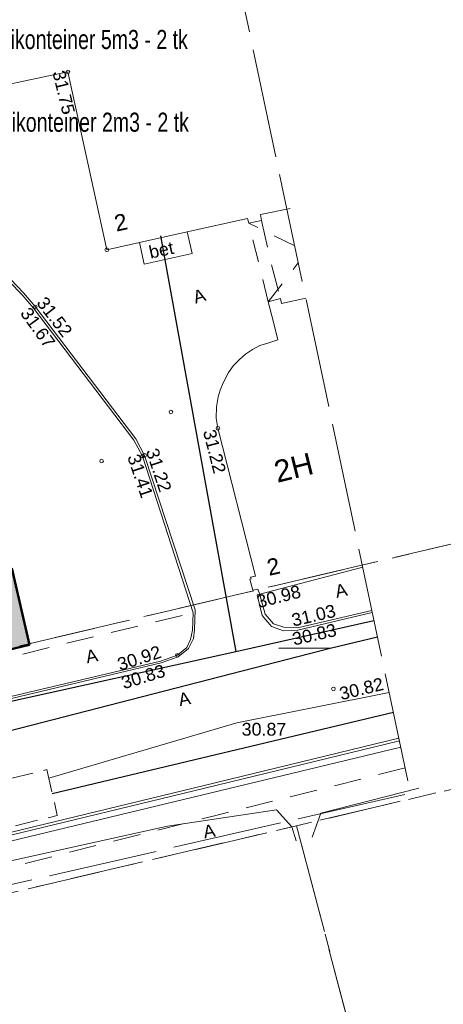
# Model space of a CAD drawing. Header units: metres. Extents: x 738076 to 738809, y 6589688 to 6590318.
# Tile 77 of 188: x 738451 to 738475, y 6589956 to 6590010. Entities that reach past the tile are written whole.
import ezdxf

# ---------------------------------------------------------------- set-up
doc = ezdxf.new("R2010")
doc.units = ezdxf.units.M
for name, pattern in [('ASFBET', [2.5, 1.5, -1]), ('EP_KBL', [18, 8, -2, 1, 0, 4, 0, 1, -2]), ('KATASTRIPIIR', [7, 4, -1, 1, -1]), ('KATUSEALL', [2.25, 1.25, -1]), ('KONTUUR', [1.85, 1.25, -0.6]), ('TOOPIIR', [7, 6, -1])]:
    doc.linetypes.add(name, pattern=pattern)
for name, color, linetype, lineweight in [('_GE (2D)', 7, 'Continuous', 5), ('_MA-joon kool (2D)', 7, 'Continuous', 5), ('_MA-pind kool (2D)', 7, 'Continuous', 5), ('_MA-töömahtude piir (2D)', 7, 'Continuous', 5), ('MA-MA  TEKST kool', 7, 'Continuous', 9), ('None', 7, 'Continuous', 5)]:
    doc.layers.add(name, color=color, linetype=linetype, lineweight=lineweight)
for name, color, linetype, lineweight, true_color in [('GE-DTRASS', 7, 'Continuous', 5, 0x888888), ('GE-HOONE', 7, 'Continuous', 5, 0x888888), ('GE-HOONEDET', 7, 'Continuous', 5, 0x888888), ('GE-korgus-EH2000', 7, 'Continuous', 5, 0x888888), ('GE-KPKAABEL', 7, 'Continuous', 5, 0x888888), ('GE-KTRASS', 7, 'Continuous', 5, 0x888888), ('GE-MOOTPIIR', 7, 'Continuous', 5, 0x888888), ('GE-MPKAABEL', 7, 'Continuous', 5, 0x888888), ('GE-MPOHULIIN', 7, 'Continuous', 5, 0x888888), ('GE-PIIR', 7, 'Continuous', 18, 0xcc6600), ('GE-SKTRASS', 7, 'Continuous', 5, 0x888888), ('GE-TEE', 7, 'Continuous', 5, 0x888888), ('GE-TTRASS', 7, 'Continuous', 5, 0x888888), ('GE-VTRASS', 7, 'Continuous', 5, 0x888888), ('MA-haljastus murukate', 7, 'Continuous', 5, 0xb9ceac), ('MA-MA  TEKST töömahtude piir', 6, 'Continuous', 70, 0xff00ff), ('MA-projektala piir', 7, 'TOOPIIR', 50, 0xdd0000)]:
    doc.layers.add(name, color=color, linetype=linetype, lineweight=lineweight, true_color=true_color)
doc.styles.add('Arial', font='Arial')
doc.styles.add('Swis721 LtCn BT', font='Swis721 LtCn BT')
doc.linetypes.add('-D-', pattern='A,10,-0.8,-1.416925,["D",Arial,S=1.4,R=0,X=-1.416925,Y=-0.7],-0.783075,10,-3', length=26)
doc.linetypes.add('-K-', pattern='A,10,-0.8,-1.308668,["K",Arial,S=1.4,R=0,X=-1.308668,Y=-0.7],-0.891332,10,-3', length=26)
doc.linetypes.add('-SK-', pattern='A,10,-0.1,-2.617336,["SK",Arial,S=1.4,R=0,X=-2.617336,Y=-0.7],-0.282664,10,-3', length=26)
doc.linetypes.add('-T-', pattern='A,10,-0.8,-1.198494,["T",Arial,S=1.4,R=0,X=-1.198494,Y=-0.7],-1.001506,10,-3', length=26)
doc.linetypes.add('-V-', pattern='A,10,-0.8,-1.308668,["V",Arial,S=1.4,R=0,X=-1.308668,Y=-0.7],-0.891332,10,-3', length=26)
doc.linetypes.add('MP_KBL', pattern='A,0,[1,MP_KBL.shx,S=1,R=0,X=0,Y=-0.5],-18.999', length=18.999)

# ---------------------------------------------------------------- blocks, each defined once
blk = doc.blocks.new('Hardscape (2D)-51')
at = {"layer": 'MA-haljastus murukate', "color": 254, "true_color": 0xd9e6cf, "transparency": 33554687}
blk.add_solid([(-8.992, -1.7), (-12.528, 13.534), (-24.06, -5.248), (-29.504, 17.066)], dxfattribs=at)
blk.add_solid([(-8.992, -1.7), (-12.528, 13.534), (-24.06, -5.248), (-29.504, 17.066)], dxfattribs=at)
at = {"layer": 'MA-haljastus murukate', "color": 0, "flags": 1}
for tag in ['IFC_UUID', 'instanceID', 'prm0_name', 'prm0_type', 'prm0_value', 'prm1_name', 'prm1_type', 'prm1_value', 'prm2_name', 'prm2_type', 'prm2_value', 'prm3_name', 'prm3_type', 'prm3_value', 'prm4_name', 'prm4_type', 'prm4_value', 'prm5_name', 'prm5_type', 'prm5_value', 'prm6_name', 'prm6_type', 'prm6_value', 'prm7_name', 'prm7_type', 'prm7_value', 'prm8_name', 'prm8_type', 'prm8_value']:
    blk.add_attdef(tag, (-2153984.551, -6234772.26), '', height=0.00018, dxfattribs=at)
blk = doc.blocks.new('MA-pind kool (2D)')
at = {"layer": 'MA-haljastus murukate', "transparency": 33554687}
blk.add_blockref('Hardscape (2D)-51', (-2153955.047, -6234767.012), dxfattribs=at)
blk = doc.blocks.new('GE')
at = {"layer": 'GE-DTRASS', "linetype": '-D-', "lineweight": 20, "flags": 128}
blk.add_lwpolyline([(40.755, -34.351), (51.062, -31.307), (59.427, -29.637)], dxfattribs=at)
at = {"layer": 'GE-HOONE', "linetype": 'Continuous'}
blk.add_line((48.343, -4.373), (45.724, -4.957), dxfattribs=at)
at = {"layer": 'GE-HOONE', "linetype": 'Continuous', "flags": 128}
for points in [[(54, -3.098), (52.361, -3.422), (52.429, -3.745), (51.718, -3.892), (51.661, -3.634), (48.343, -4.373), (48.618, -5.571), (45.989, -6.144), (45.724, -4.957), (43.932, -5.356), (41.798, 4.396), (36.058, 3.194), (36.185, 2.713), (35.467, 2.518), (35.197, 3.826), (34.538, 3.69), (34.2, 5.593), (34.805, 5.722), (33.978, 9.728), (35.665, 10.081), (35.216, 12.169), (24.546, 9.887), (22.81, 18.23), (63.218, 27.074)], [(57.974, -22.766), (52.323, -24.247), (52.228, -23.978), (51.946, -24.026), (51.786, -23.428), (51.858, -23.409), (51.82, -23.311), (52.095, -23.259), (50.028, -15.151), (49.931, -14.596), (49.954, -13.976), (50.052, -13.434), (50.158, -13.06), (50.319, -12.649), (50.618, -12.087), (50.885, -11.713), (51.208, -11.378), (51.552, -11.085), (51.93, -10.823), (52.173, -10.703), (52.335, -10.61), (52.76, -10.481), (53.311, -10.296), (53.075, -9.326), (52.784, -8.208), (53.458, -8.04), (53.518, -8.303), (54.851, -8.007)]]:
    blk.add_lwpolyline(points, dxfattribs=at)
at = {"layer": 'GE-HOONE', "linetype": 'KATUSEALL', "flags": 128}
blk.add_lwpolyline([(52.784, -8.208), (52.313, -6.23), (51.718, -3.892)], dxfattribs=at)
at = {"layer": 'GE-HOONEDET', "linetype": 'KATUSEALL'}
for p, q in [((54.244, -5.142), (51.718, -3.892)), ((52.784, -8.208), (54.442, -6.075))]:
    blk.add_line(p, q, dxfattribs=at)
at = {"layer": 'GE-korgus-EH2000', "linetype": 'Continuous'}
for centre in [(41.798, 4.396), (43.932, -5.356), (40.008, -8.49), (47.447, -14.256), (50.028, -15.151), (45.891, -16.68), (46.009, -16.641), (43.642, -16.948), (47.806, -27.605), (56.367, -29.45)]:
    blk.add_circle(centre, 0.1, dxfattribs=at)
at = {"layer": 'GE-KPKAABEL', "linetype": 'EP_KBL', "flags": 128}
blk.add_lwpolyline([(55.198, -37.577), (55.673, -36.274), (61.05, -34.888)], dxfattribs=at)
at = {"layer": 'GE-KTRASS', "linetype": '-K-', "lineweight": 30}
blk.add_line((2.577, -41.019), (56.255, -27.199), dxfattribs=at)
at = {"layer": 'GE-MOOTPIIR', "linetype": 'TOOPIIR', "flags": 128}
blk.add_lwpolyline([(-55.793, 72.46), (-71.92, -3.964), (-63.155, -63.562), (-14.426, -52.343), (60.597, -35.165), (49.783, 15.942), (113.73, 29.442), (108.435, 51.794), (105.477, 65.755), (103.487, 71.137), (103.016, 81.225), (96.706, 107.868), (49.378, 98.052), (-55.793, 72.46)], close=True, dxfattribs=at)
at = {"layer": 'GE-MPKAABEL', "linetype": 'MP_KBL', "flags": 128}
blk.add_lwpolyline([(54.316, -37.781), (54.087, -37.013), (53.236, -36.084), (47.265, -36.984), (34.355, -39.828), (20.995, -42.934), (19.778, -42.835), (19.309, -41.861), (17.513, -32.503), (14.045, -20.663), (11.677, -10.753), (9.446, -2.892), (7.509, 5.265), (7.467, 6.94), (9.132, 7.593), (12.197, 7.011), (19.351, 7.767), (22.929, 8.744)], dxfattribs=at)
at = {"layer": 'GE-MPOHULIIN', "linetype": 'Continuous', "flags": 128}
blk.add_lwpolyline([(12.64, -43.942), (37.176, -38.146), (60.065, -32.653)], dxfattribs=at)
at = {"layer": 'GE-PIIR', "linetype": 'KATASTRIPIIR', "flags": 128}
for points in [[(326.835, 46.575), (336.395, 34.625), (221.105, 4.485), (187.915, -4.215), (158.975, -11.755), (141.685, -16.435), (102.965, -25.515), (54.345, -36.955), (24.075, -44.055), (-24.415, -55.435), (-44.935, -60.265), (-47.165, -46.415), (-25.455, -42.495), (16.105, -32.535), (106.505, -11.195), (125.525, -6.075), (156.615, 2.055), (158.765, 2.625), (175.765, 7.065), (208.175, 15.535), (216.635, 17.755), (254.605, 27.685), (264.765, 30.335), (326.835, 46.575)], [(4.335, 20.465), (94.785, 41.465), (106.505, -11.195), (16.105, -32.535), (5.535, 15.095), (4.335, 20.465)], [(102.965, -25.515), (105.855, -56.685), (106.535, -63.585), (61.215, -73.035), (57.495, -73.815), (55.415, -66.125), (61.585, -64.485), (54.345, -36.955), (102.965, -25.515)], [(54.345, -36.955), (61.585, -64.485), (55.415, -66.125), (47.775, -68.185), (49.755, -75.425), (35.695, -78.365), (34.525, -73.375), (27.665, -74.195), (27.055, -69.115), (29.885, -68.785), (24.075, -44.055), (54.345, -36.955)]]:
    blk.add_lwpolyline(points, dxfattribs=at)
at = {"layer": 'GE-SKTRASS', "linetype": '-SK-', "lineweight": 30, "flags": 128}
blk.add_lwpolyline([(53.378, -27.219), (56.255, -27.199), (58.784, -26.598)], dxfattribs=at)
at = {"layer": 'GE-TEE', "linetype": 'Continuous'}
blk.add_line((52.178, -24.294), (52.323, -24.247), dxfattribs=at)
at = {"layer": 'GE-TEE', "linetype": 'Continuous', "flags": 128}
for points in [[(13.623, -2.097), (19.347, -0.735), (26.303, 0.929), (27.434, 1.147), (27.93, 1.259), (28.482, 1.246), (29, 1.02), (32.241, -1.639), (37.911, -6.301), (38.654, -6.976), (39.366, -7.718), (39.999, -8.473), (45.529, -15.723), (46.009, -16.641), (48.783, -25.111), (48.736, -26.199), (48.698, -26.683), (48.419, -27.23), (47.853, -27.688), (46.909, -28.017), (33.761, -31.138), (28.129, -32.481), (22.356, -33.857)], [(33.756, -31.025), (46.887, -27.919), (47.806, -27.605), (48.332, -27.185), (48.531, -26.737), (48.635, -26.228), (48.675, -25.281), (45.891, -16.68), (45.418, -15.8), (39.916, -8.57), (39.288, -7.826), (38.598, -7.118)], [(52.178, -24.294), (52.453, -25.422), (52.967, -26.032), (53.63, -26.266), (54.422, -26.224), (58.502, -25.265)], [(52.323, -24.247), (52.373, -24.413), (52.63, -25.348), (53.071, -25.871), (53.653, -26.066), (54.399, -26.093), (58.478, -25.15)], [(59.96, -32.152), (49.27, -34.742), (38.103, -37.448), (29.731, -39.477), (27.151, -40.102), (27.186, -40.248), (29.74, -39.629), (38.138, -37.594), (49.306, -34.888), (59.995, -32.298)]]:
    blk.add_lwpolyline(points, dxfattribs=at)
at = {"layer": 'GE-TEE', "linetype": 'ASFBET', "flags": 128}
for points in [[(52.429, -3.745), (52.938, -6.025), (53.458, -8.04)], [(19.881, -32.259), (27.374, -30.438), (48.613, -25.28), (48.675, -25.281)], [(60.305, -33.783), (49.834, -36.412), (38.265, -39.317), (29.392, -41.545), (27.604, -41.994), (27.186, -40.248)]]:
    blk.add_lwpolyline(points, dxfattribs=at)
at = {"layer": 'GE-TTRASS', "linetype": '-T-', "lineweight": 30}
blk.add_line((40.941, -35.181), (59.659, -30.73), dxfattribs=at)
at = {"layer": 'GE-TTRASS', "linetype": 'KONTUUR', "flags": 128}
blk.add_lwpolyline([(40.648, -33.873), (41.213, -36.394), (37.338, -37.333), (36.748, -34.838), (40.648, -33.873)], close=True, dxfattribs=at)
at = {"layer": 'GE-VTRASS', "linetype": '-V-', "lineweight": 30}
for p in [(46.872, -4.591), (20.332, -34.147)]:
    blk.add_line(p, (51.017, -27.402), dxfattribs=at)
at = {"layer": 'GE-VTRASS', "linetype": '-V-', "lineweight": 30, "flags": 128}
blk.add_lwpolyline([(51.017, -27.402), (51.017, -27.402), (58.592, -25.69)], dxfattribs=at)
at = {"layer": 'GE-HOONE', "line_spacing_factor": 0.25, "style": 'Arial'}
for s, insert, char_height, attachment_point, rotation in [('2', (44.454, -4.367), 0.9, 7, 12.4669), ('2H', (54.182, -17.307), 1.2, 5, 13.9094), ('2', (52.831, -23.248), 0.9, 7, 12.4669)]:
    blk.add_mtext(s, dxfattribs=dict(at, insert=insert, char_height=char_height, attachment_point=attachment_point, rotation=rotation))
at = {"layer": 'GE-korgus-EH2000', "char_height": 0.7, "attachment_point": 1, "line_spacing_factor": 0.25, "style": 'Arial'}
for s, insert, rotation in [(' 31.75 ', (41.559, 4.81), 283.6947), (' 31.52 ', (40.428, -7.641), 307.7152), (' 31.67 ', (39.558, -8.216), 305.7845), (' 31.22 ', (49.818, -14.885), 284.2294), (' 31.22 ', (46.644, -15.918), 288.4668), (' 31.41 ', (45.626, -16.236), 288.683), (' 30.98 ', (51.832, -24.408), 14.2376), (' 31.03 ', (53.743, -25.414), 13.1333), (' 30.83 ', (53.785, -26.446), 12.6604), (' 30.92 ', (44.179, -27.879), 17.773), (' 30.83 ', (44.399, -28.877), 16.9898), (' 30.82 ', (56.368, -29.455), 13.7151)]:
    blk.add_mtext(s, dxfattribs=dict(at, insert=insert, rotation=rotation))
at = {"layer": 'GE-korgus-EH2000', "insert": (51.062, -31.312), "char_height": 0.7, "attachment_point": 1, "line_spacing_factor": 0.25, "style": 'Arial'}
blk.add_mtext(' 30.87 ', dxfattribs=at)
at = {"layer": 'GE-TEE', "char_height": 0.7, "attachment_point": 5, "line_spacing_factor": 0.25, "style": 'Arial'}
for s, insert, rotation in [('bet', (46.922, -5.368), 12.0948), ('A', (49.003, -7.893), 17.4027), ('A', (56.788, -24.047), 12.6136), ('A', (43.1, -27.64), 11.8887), ('A', (48.189, -29.993), 11.8887), ('A', (49.549, -37.25), 10.1455)]:
    blk.add_mtext(s, dxfattribs=dict(at, insert=insert, rotation=rotation))
blk = doc.blocks.new('GE (2D)')
at = {"layer": 'None', "color": 7, "transparency": 33554687}
blk.add_blockref('GE', (-2154003.722, -6234741.731, 4.5), dxfattribs=at)
blk = doc.blocks.new('Callout')
at = {"layer": 'MA-MA  TEKST kool', "lineweight": 13}
for p, q in [((0, 0), (-4.347, 0)), ((0, 0), (-4.04, -1.62)), ((0.792, 0), (0, 0))]:
    blk.add_line(p, q, dxfattribs=at)
at = {"layer": 'MA-MA  TEKST kool', "insert": (0.793, 0.535), "char_height": 1.04731, "width": 22.00542, "attachment_point": 1, "line_spacing_factor": 0.972987, "style": 'Swis721 LtCn BT'}
blk.add_mtext('MolokDomino prügikonteiner 5m3 - 2 tk', dxfattribs=at)
blk = doc.blocks.new('Callout-2')
at = {"layer": 'MA-MA  TEKST kool', "lineweight": 13}
for p, q in [((0, 0), (-3, 1.405)), ((0, 0), (-4.559, 1.079)), ((1.547, 0), (0, 0))]:
    blk.add_line(p, q, dxfattribs=at)
at = {"layer": 'MA-MA  TEKST kool', "insert": (1.548, 0.535), "char_height": 1.04731, "width": 22.00542, "attachment_point": 1, "line_spacing_factor": 0.972987, "style": 'Swis721 LtCn BT'}
blk.add_mtext('MolokDomino prügikonteiner 2m3 - 2 tk', dxfattribs=at)
blk = doc.blocks.new('MA-joon kool (2D)')
at = {"layer": 'MA-projektala piir', "flags": 128}
blk.add_lwpolyline([(-2154058.21, -6234739.129), (-2154056.135, -6234729.123), (-2153911.071, -6234694.337), (-2153908.109, -6234706.781), (-2153980.912, -6234723.501), (-2153977.314, -6234740.789), (-2153975.791, -6234740.472), (-2153975.24, -6234740.485), (-2153974.722, -6234740.711), (-2153969.531, -6234745.05), (-2153964.027, -6234768.76), (-2153989.584, -6234774.738), (-2154001.25, -6234777.364), (-2154017.246, -6234781.447), (-2154017.307, -6234781.194), (-2154049.486, -6234787.774), (-2154049.637, -6234786.298), (-2154053.752, -6234786.691), (-2154058.349, -6234745.739)], close=True, dxfattribs=at)
at = {"layer": 'MA-MA  TEKST kool'}
for name, p in [('Callout', (-2153974.871, -6234735.563)), ('Callout-2', (-2153975.568, -6234740.102))]:
    blk.add_blockref(name, p, dxfattribs=at)
blk = doc.blocks.new('Callout-11')
at = {"layer": 'MA-MA  TEKST töömahtude piir', "color": 6, "linetype": 'Continuous', "lineweight": 35, "true_color": 0xff00ff, "transparency": 33554687}
blk.add_line((0, 0), (-2.838, -5.088), dxfattribs=at)
at = {"layer": 'MA-MA  TEKST töömahtude piir', "color": 6, "lineweight": 35, "true_color": 0xff00ff, "transparency": 33554687}
for p, q in [((0, 0), (-2.502, -6.706)), ((4.193, 0), (0, 0))]:
    blk.add_line(p, q, dxfattribs=at)
at = {"layer": 'MA-MA  TEKST töömahtude piir', "color": 6, "true_color": 0xff00ff, "transparency": 33554687, "insert": (4.194, 2.228), "char_height": 1.047309, "width": 31.22184, "attachment_point": 1, "line_spacing_factor": 0.972987, "style": 'Swis721 LtCn BT'}
blk.add_mtext('MolokDomino prügikonteiner 2m3 - 2 tk kuulub lateaia projekti (töö nr. 2105) koosseisu ja on vormistuslikel põhjustel näidatud kooli projekti joonisel', dxfattribs=at)
blk = doc.blocks.new('MA-töömahtude piir (2D)')
at = {"layer": 'MA-MA  TEKST töömahtude piir', "color": 6, "true_color": 0xff00ff, "transparency": 33554687}
blk.add_blockref('Callout-11', (-2153978.027, -6234730.816), dxfattribs=at)

msp = doc.modelspace()

# ---------------------------------------------------------------- block references
at = {"layer": '_MA-pind kool (2D)'}
msp.add_blockref('MA-pind kool (2D)', (2892415.877, 12824744.766), dxfattribs=at)

# ---------------------------------------------------------------- next in the draw order: block references
at = {"layer": '_GE (2D)'}
msp.add_blockref('GE (2D)', (2892415.877, 12824744.766), dxfattribs=at)
at = {"layer": '_MA-joon kool (2D)'}
msp.add_blockref('MA-joon kool (2D)', (2892415.877, 12824744.766), dxfattribs=at)
at = {"layer": '_MA-töömahtude piir (2D)'}
msp.add_blockref('MA-töömahtude piir (2D)', (2892415.877, 12824744.766), dxfattribs=at)

doc.saveas('drawing.dxf')
